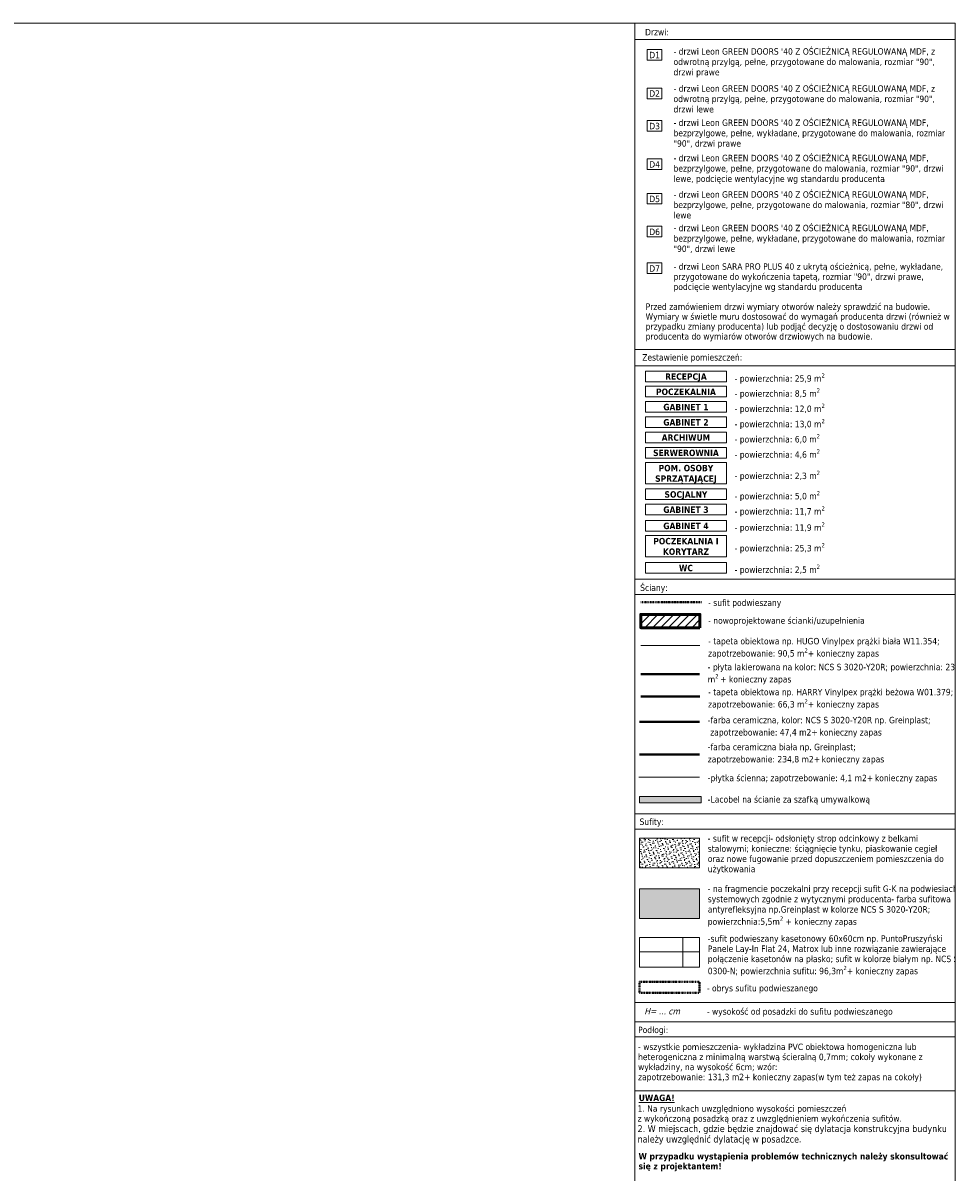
# Model space of a CAD drawing. Extents: x -1922 to 5870, y 70 to 4130.
# Tile 15 of 15: x 3694 to 5870, y 1447 to 4130. Entities that reach past the tile are written whole.
import ezdxf
from ezdxf.xclip import XClip

# ---------------------------------------------------------------- set-up
doc = ezdxf.new("R2010")
doc.units = 0
doc.header["$MEASUREMENT"] = 0
doc.header["$XCLIPFRAME"] = 0
doc.linetypes.add('Kropki i Kreski', pattern=[36, 18, -9, 0, -9])
for name, color, linetype, lineweight in [('!ŚCIANY SUFITY PODŁOGI_Nr_pióra__61', 5, 'Continuous', 40), ('270-A Sufity_Nr_pióra__4', 230, 'Continuous', 25), ('arkusz_Nr_pióra__5', 7, 'Continuous', 15), ('tekst_Nr_pióra__1', 7, 'Continuous', 50), ('tekst_Nr_pióra__2', 11, 'Continuous', 40), ('tekst_Nr_pióra__21', 7, 'Continuous', 13), ('tekst_Nr_pióra__41', 7, 'Continuous', 13), ('tekst_Nr_pióra__61', 5, 'Continuous', 40)]:
    doc.layers.add(name, color=color, linetype=linetype, lineweight=lineweight)
for name, color, linetype, lineweight, true_color in [('270-A Sufity_Nr_pióra__84', 7, 'Continuous', 5, 0xa5a5a5), ('tekst_Nr_pióra__254', 7, 'Continuous', 13, 0xb676ff), ('tekst_Nr_pióra__45', 7, 'Continuous', 40, 0x54be0e), ('tekst_Nr_pióra__62', 7, 'Continuous', 9, 0xff2d2d), ('tekst_Nr_pióra__85', 7, 'Continuous', 40, 0xe1b45e)]:
    doc.layers.add(name, color=color, linetype=linetype, lineweight=lineweight, true_color=true_color)
doc.layers.add('810-G Ogólne', color=7, linetype='Continuous')
doc.layers.add('820-G Rysunki Obrazki', color=7, linetype='Continuous')
doc.styles.add('GENERATED_STYLE_1', font='tahoma.ttf')
doc.styles.add('GENERATED_STYLE_2', font='tahoma.ttf')
doc.styles.add('GENERATED_STYLE_3', font='tahoma.ttf')
doc.linetypes.add('Fala', pattern='A,0,[5,WSPL_R4_Ĺ›ciany sufity podĹ‚ogi11.Shx,S=0.447972,R=0,X=0,Y=0],-56.444445,0', length=56.444445)
doc.linetypes.add('Przerywana zygzakiem', pattern='A,0,[3,WSPL_R4_Ĺ›ciany sufity podĹ‚ogi11.Shx,S=0.793651,R=0,X=0,Y=0],-100,0', length=100)
doc.linetypes.add('Symbol-005', pattern='A,0,[1,WSPL_R4_Ĺ›ciany sufity podĹ‚ogi11.Shx,S=0.238095,R=0,X=0,Y=0],-30,0', length=30)
doc.linetypes.add('Symbol-007', pattern='A,0,[4,WSPL_R4_Ĺ›ciany sufity podĹ‚ogi11.Shx,S=0.108193,R=0,X=0,Y=-3.9736e-17],-10,0', length=10)
doc.linetypes.add('X', pattern='A,0,[6,WSPL_R4_Ĺ›ciany sufity podĹ‚ogi11.Shx,S=0.793651,R=0,X=0,Y=0],-100,0', length=100)
doc.linetypes.add('Zygzak', pattern='A,0,[2,WSPL_R4_Ĺ›ciany sufity podĹ‚ogi11.Shx,S=0.223986,R=0,X=0,Y=-0.000705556],-28.222222,0', length=28.222222)

# ---------------------------------------------------------------- blocks, each defined once
blk = doc.blocks.new('Rysunek_1_1', base_point=(1083, 2811.7))
at = {"layer": '270-A Sufity_Nr_pióra__4', "linetype": 'Continuous', "lineweight": 0, "ltscale": 0.1, "true_color": 0x7f003f}
blk.add_hatch(color=236, dxfattribs=at).paths.add_polyline_path([(5277.2, 2325.6), (5133.8, 2325.6), (5133.8, 2310.3), (5277.2, 2310.3)])
at = {"layer": '270-A Sufity_Nr_pióra__84', "linetype": 'Continuous', "lineweight": 5, "ltscale": 0.1, "true_color": 0xa5a5a5}
h = blk.add_hatch(dxfattribs=at)
h.set_pattern_fill('Piasek_0001', color=253, style=0, pattern_type=2)
h.set_pattern_definition([(45, (1082.99, 2831.689), (-6.363961, 6.363961), [0, -6, 0, -9]), (110, (1102.99, 2831.689), (8.457234, 3.078181), [0, -4.4, 0, -7.6])])
h.paths.add_polyline_path([(5133.8, 2228), (5133.8, 2158.8), (5273.4, 2158.8), (5273.4, 2228)])
at = {"layer": '270-A Sufity_Nr_pióra__84', "linetype": 'Continuous', "lineweight": 0, "ltscale": 0.1, "true_color": 0x525252}
blk.add_hatch(color=251, dxfattribs=at).paths.add_polyline_path([(5133.8, 2109.8), (5133.8, 2040.6), (5273.4, 2040.6), (5273.4, 2109.8)])
at = {"layer": '270-A Sufity_Nr_pióra__84', "linetype": 'Continuous', "lineweight": 5, "ltscale": 0.1, "true_color": 0xa5a5a5}
h = blk.add_hatch(dxfattribs=at)
h.set_pattern_fill('Siatka_60x60_0001', color=253, style=0, pattern_type=2)
h.set_pattern_definition([(0, (5234.75, 1963.28), (0, 120), []), (90, (5234.75, 1963.28), (-120, 0), [])])
h.paths.add_polyline_path([(5133.8, 1996.8), (5133.8, 1927.5), (5273.4, 1927.5), (5273.4, 1996.8)])
at = {"layer": '810-G Ogólne', "linetype": 'Continuous', "lineweight": 0, "ltscale": 0.1, "true_color": 0x000000}
h = blk.add_hatch(dxfattribs=at)
h.set_pattern_fill('Cegła_zwykła_0001', color=18, style=0, pattern_type=2)
h.set_pattern_definition([(45, (1082.99, 2811.689), (-9.192388, 9.192388), [])])
h.paths.add_polyline_path([(5136.5, 2750.4), (5136.5, 2719.3), (5274.7, 2719.3), (5274.7, 2750.4)])
at = {"layer": '!ŚCIANY SUFITY PODŁOGI_Nr_pióra__61', "color": 5, "linetype": 'Kropki i Kreski', "lineweight": 40, "ltscale": 0.1, "flags": 128}
blk.add_lwpolyline([(5133.8, 1893.3), (5273.4, 1893.3), (5273.4, 1867.7), (5133.8, 1867.7)], close=True, dxfattribs=at)
at = {"layer": '270-A Sufity_Nr_pióra__84', "color": 253, "linetype": 'Continuous', "lineweight": 5, "ltscale": 0.1, "true_color": 0xa5a5a5}
for p, q in [((5133.8, 2325.6), (5277.2, 2325.6)), ((5133.8, 2310.3), (5133.8, 2325.6)), ((5277.2, 2310.3), (5133.8, 2310.3)), ((5277.2, 2325.6), (5277.2, 2310.3)), ((5133.8, 2228), (5133.8, 2158.8)), ((5273.4, 2228), (5133.8, 2228)), ((5273.4, 2158.8), (5273.4, 2228)), ((5133.8, 2158.8), (5273.4, 2158.8)), ((5133.8, 2109.8), (5133.8, 2040.6)), ((5273.4, 2109.8), (5133.8, 2109.8)), ((5273.4, 2040.6), (5273.4, 2109.8)), ((5133.8, 2040.6), (5273.4, 2040.6)), ((5133.8, 1996.8), (5133.8, 1927.5)), ((5273.4, 1996.8), (5133.8, 1996.8)), ((5273.4, 1927.5), (5273.4, 1996.8)), ((5133.8, 1927.5), (5273.4, 1927.5))]:
    blk.add_line(p, q, dxfattribs=at)
at = {"layer": 'tekst_Nr_pióra__1', "color": 7, "linetype": 'Continuous', "lineweight": 50, "ltscale": 0.1, "flags": 128}
blk.add_lwpolyline([(5274.7, 2719.3), (5136.5, 2719.3), (5136.5, 2750.4), (5274.7, 2750.4)], close=True, dxfattribs=at)
at = {"layer": 'tekst_Nr_pióra__2', "color": 11, "linetype": 'Fala', "lineweight": 40, "ltscale": 0.1, "flags": 128}
blk.add_lwpolyline([(5273.4, 2610.7), (5136.5, 2610.7)], dxfattribs=at)
at = {"layer": 'tekst_Nr_pióra__2', "color": 11, "linetype": 'Zygzak', "lineweight": 40, "ltscale": 0.1, "flags": 128}
blk.add_lwpolyline([(5133.8, 2499.4), (5273.4, 2499.4)], dxfattribs=at)
at = {"layer": 'tekst_Nr_pióra__21', "color": 7, "linetype": 'Continuous', "lineweight": 13, "ltscale": 0.1}
for p, q in [((5185.9, 4068.4), (5151.7, 4068.4)), ((5151.7, 4068.4), (5151.7, 4043.5)), ((5185.9, 4043.5), (5185.9, 4068.4)), ((5151.7, 4043.5), (5185.9, 4043.5)), ((5185.9, 3978.3), (5151.7, 3978.3)), ((5151.7, 3978.3), (5151.7, 3953.4)), ((5185.9, 3953.4), (5185.9, 3978.3)), ((5151.7, 3953.4), (5185.9, 3953.4)), ((5185.9, 3902.4), (5151.7, 3902.4)), ((5151.7, 3902.4), (5151.7, 3877.5)), ((5185.9, 3877.5), (5185.9, 3902.4)), ((5151.7, 3877.5), (5185.9, 3877.5)), ((5185.9, 3813.2), (5151.7, 3813.2)), ((5151.7, 3813.2), (5151.7, 3788.3)), ((5185.9, 3788.3), (5185.9, 3813.2)), ((5151.7, 3788.3), (5185.9, 3788.3)), ((5185.9, 3732.6), (5151.7, 3732.6)), ((5151.7, 3732.6), (5151.7, 3707.8)), ((5185.9, 3707.8), (5185.9, 3732.6)), ((5151.7, 3707.8), (5185.9, 3707.8)), ((5185.9, 3655.7), (5151.7, 3655.7)), ((5151.7, 3655.7), (5151.7, 3630.8)), ((5185.9, 3630.8), (5185.9, 3655.7)), ((5151.7, 3630.8), (5185.9, 3630.8)), ((5185.9, 3570.3), (5151.7, 3570.3)), ((5151.7, 3570.3), (5151.7, 3545.4)), ((5185.9, 3545.4), (5185.9, 3570.3)), ((5151.7, 3545.4), (5185.9, 3545.4))]:
    blk.add_line(p, q, dxfattribs=at)
at = {"layer": 'tekst_Nr_pióra__254', "color": 191, "linetype": 'Symbol-005', "lineweight": 13, "ltscale": 0.1, "true_color": 0xb676ff, "flags": 128}
blk.add_lwpolyline([(5274.4, 2677.7), (5136.5, 2677.7)], dxfattribs=at)
at = {"layer": 'tekst_Nr_pióra__41', "color": 7, "linetype": 'Continuous', "lineweight": 13, "ltscale": 0.1}
for p, q in [((5336.5, 3318), (5147.2, 3318)), ((5147.2, 3318), (5147.2, 3293.1)), ((5336.5, 3293.1), (5336.5, 3318)), ((5147.2, 3293.1), (5336.5, 3293.1)), ((5336.5, 3282.4), (5147.2, 3282.4)), ((5147.2, 3282.4), (5147.2, 3257.5)), ((5336.5, 3257.5), (5336.5, 3282.4)), ((5147.2, 3257.5), (5336.5, 3257.5)), ((5336.5, 3246.8), (5147.2, 3246.8)), ((5147.2, 3246.8), (5147.2, 3221.9)), ((5336.5, 3221.9), (5336.5, 3246.8)), ((5147.2, 3221.9), (5336.5, 3221.9)), ((5336.5, 3211.2), (5147.2, 3211.2)), ((5147.2, 3211.2), (5147.2, 3186.3)), ((5336.5, 3186.3), (5336.5, 3211.2)), ((5147.2, 3186.3), (5336.5, 3186.3)), ((5336.5, 3175.6), (5147.2, 3175.6)), ((5147.2, 3175.6), (5147.2, 3150.7)), ((5336.5, 3150.7), (5336.5, 3175.6)), ((5147.2, 3150.7), (5336.5, 3150.7)), ((5336.5, 3140), (5147.2, 3140)), ((5147.2, 3140), (5147.2, 3115.1)), ((5336.5, 3115.1), (5336.5, 3140)), ((5147.2, 3115.1), (5336.5, 3115.1)), ((5336.5, 3104.4), (5147.2, 3104.4)), ((5147.2, 3104.4), (5147.2, 3054.7)), ((5336.5, 3054.7), (5336.5, 3104.4)), ((5147.2, 3054.7), (5336.5, 3054.7)), ((5336.5, 3043), (5147.2, 3043)), ((5147.2, 3043), (5147.2, 3018.2)), ((5336.5, 3018.2), (5336.5, 3043)), ((5147.2, 3018.2), (5336.5, 3018.2)), ((5336.5, 3007.4), (5147.2, 3007.4)), ((5147.2, 3007.4), (5147.2, 2982.6)), ((5336.5, 2982.6), (5336.5, 3007.4)), ((5147.2, 2982.6), (5336.5, 2982.6)), ((5336.5, 2969.6), (5147.2, 2969.6)), ((5147.2, 2969.6), (5147.2, 2944.8)), ((5336.5, 2944.8), (5336.5, 2969.6)), ((5147.2, 2944.8), (5336.5, 2944.8)), ((5336.5, 2934), (5147.2, 2934)), ((5147.2, 2934), (5147.2, 2884.3)), ((5336.5, 2884.3), (5336.5, 2934)), ((5147.2, 2884.3), (5336.5, 2884.3)), ((5336.5, 2871.3), (5147.2, 2871.3)), ((5147.2, 2871.3), (5147.2, 2846.5)), ((5336.5, 2846.5), (5336.5, 2871.3)), ((5147.2, 2846.5), (5336.5, 2846.5))]:
    blk.add_line(p, q, dxfattribs=at)
at = {"layer": 'tekst_Nr_pióra__41', "color": 7, "linetype": 'Continuous', "lineweight": 13, "ltscale": 0.1, "flags": 128}
for points in [[(5123.2, 4130), (5870, 4130)], [(5123.2, 4091.7), (5870, 4091.7)], [(5123.2, 3368), (5870, 3368)], [(5123.2, 3329.8), (5870, 3329.8)], [(5123.2, 2832.2), (5869.7, 2832.2)], [(5123.4, 2796.6), (5870, 2796.6)], [(5123.4, 2284.7), (5870, 2284.7)], [(5123.4, 2249.3), (5870, 2249.3)], [(5123.2, 1845.1), (5869, 1845.1)], [(5123.2, 1799.8), (5869, 1799.8)], [(5123.4, 1799.8), (5870, 1799.8)], [(5123.4, 1764.7), (5870, 1764.7)], [(5123.4, 1639.1), (5870, 1639.1)]]:
    blk.add_lwpolyline(points, dxfattribs=at)
at = {"layer": 'tekst_Nr_pióra__45', "color": 72, "linetype": 'Przerywana zygzakiem', "lineweight": 40, "ltscale": 0.1, "true_color": 0x54be0e, "flags": 128}
blk.add_lwpolyline([(5133.8, 2423.3), (5273.4, 2423.3)], dxfattribs=at)
at = {"layer": 'tekst_Nr_pióra__61', "color": 5, "linetype": 'Kropki i Kreski', "lineweight": 40, "ltscale": 0.1, "flags": 128}
blk.add_lwpolyline([(5278.3, 2778.7), (5136.5, 2778.7)], dxfattribs=at)
at = {"layer": 'tekst_Nr_pióra__62', "color": 20, "linetype": 'Symbol-007', "lineweight": 9, "ltscale": 0.1, "true_color": 0xff2d2d, "flags": 128}
blk.add_lwpolyline([(5132, 2370.8), (5273.4, 2370.8)], dxfattribs=at)
at = {"layer": 'tekst_Nr_pióra__85', "color": 43, "linetype": 'X', "lineweight": 40, "ltscale": 0.1, "true_color": 0xe1b45e, "flags": 128}
blk.add_lwpolyline([(5274.4, 2558.9), (5136.5, 2558.9)], dxfattribs=at)
at = {"layer": 'tekst_Nr_pióra__1', "color": 7, "linetype": 'Continuous', "lineweight": 50, "char_height": 15, "width": 649.07, "attachment_point": 1, "style": 'GENERATED_STYLE_1'}
for s, insert, line_spacing_factor in [('\\A1;{\\pql;\\fTahoma|b0|i0|c238|p34;- drzwi Leon GREEN DOORS \'40 Z OŚCIEŻNICĄ REGULOWANĄ MDF, z odwrotną przylgą, pełne, przygotowane do malowania, rozmiar "90", drzwi prawe}', (5212.9, 4071.2), 0.966758), ('\\A1;{\\pql;\\fTahoma|b0|i0|c238|p34;- drzwi Leon GREEN DOORS \'40 Z OŚCIEŻNICĄ REGULOWANĄ MDF, z odwrotną przylgą, pełne, przygotowane do malowania, rozmiar "90", drzwi lewe}', (5212.9, 3984.7), 0.967016), ('\\A1;{\\pql;\\fTahoma|b0|i0|c238|p34;- drzwi Leon GREEN DOORS \'40 Z OŚCIEŻNICĄ REGULOWANĄ MDF, bezprzylgowe, pełne, wykładane, przygotowane do malowania, rozmiar "90", drzwi prawe}', (5212.9, 3904.9), 0.966758), ('\\A1;{\\pql;\\fTahoma|b0|i0|c238|p34;- drzwi Leon GREEN DOORS \'40 Z OŚCIEŻNICĄ REGULOWANĄ MDF, bezprzylgowe, pełne, przygotowane do malowania, rozmiar "90", drzwi lewe, podcięcie wentylacyjne wg standardu producenta}', (5212.9, 3822.5), 0.966911), ('\\A1;{\\pql;\\fTahoma|b0|i0|c238|p34;- drzwi Leon GREEN DOORS \'40 Z OŚCIEŻNICĄ REGULOWANĄ MDF, bezprzylgowe, pełne, przygotowane do malowania, rozmiar "80", drzwi lewe}', (5212.9, 3737.5), 0.966984), ('\\A1;{\\pql;\\fTahoma|b0|i0|c238|p34;- drzwi Leon GREEN DOORS \'40 Z OŚCIEŻNICĄ REGULOWANĄ MDF, bezprzylgowe, pełne, wykładane, przygotowane do malowania, rozmiar "90", drzwi lewe}', (5212.9, 3659.2), 0.966919)]:
    blk.add_mtext(s, dxfattribs=dict(at, insert=insert, line_spacing_factor=line_spacing_factor))
at = {"layer": 'tekst_Nr_pióra__21', "color": 7, "linetype": 'Continuous', "lineweight": 13, "char_height": 15, "attachment_point": 2, "style": 'GENERATED_STYLE_1'}
for s, insert in [('\\A1;{\\pqc;\\fTahoma|b0|i0|c238|p34;D1}', (5168.8, 4062.8)), ('\\A1;{\\pqc;\\fTahoma|b0|i0|c238|p34;D2}', (5168.8, 3973)), ('\\A1;{\\pqc;\\fTahoma|b0|i0|c238|p34;D3}', (5168.8, 3897.1)), ('\\A1;{\\pqc;\\fTahoma|b0|i0|c238|p34;D4}', (5168.8, 3807.6)), ('\\A1;{\\pqc;\\fTahoma|b0|i0|c238|p34;D5}', (5168.8, 3727.1)), ('\\A1;{\\pqc;\\fTahoma|b0|i0|c238|p34;D6}', (5168.8, 3650.3)), ('\\A1;{\\pqc;\\fTahoma|b0|i0|c238|p34;D\\fTahoma|b0|i0|c238|p34;7}', (5168.8, 3564.7))]:
    blk.add_mtext(s, dxfattribs=dict(at, insert=insert))
at = {"layer": 'tekst_Nr_pióra__41', "color": 7, "linetype": 'Continuous', "lineweight": 13, "char_height": 15}
for s, insert, attachment_point, style in [('\\A1;{\\pql;\\fTahoma|b0|i0|c238|p34;Drzwi\\fTahoma|b0|i0|c238|p34;:}', (5146.5, 4116.3), 1, 'GENERATED_STYLE_1'), ('\\A1;{\\pql;\\fTahoma|b0|i0|c238|p34;Zestawienie pomieszczeń:}', (5139.8, 3357.4), 1, 'GENERATED_STYLE_1'), ('\\A1;{\\pqc;\\fTahoma|b1|i0|c238|p34;RECEPCJA}', (5241.9, 3312.7), 2, 'GENERATED_STYLE_2'), ('\\A1;{\\pql;\\fTahoma|b0|i0|c238|p34;- powierzchnia: \\fTahoma|b0|i0|c238|p34;25,9\\fTahoma|b0|i0|c238|p34; m\\fTahoma|b0|i0|c238|p34;\\A1{\\H.66x;\\S2^  ;}}', (5355.6, 3312.6), 1, 'GENERATED_STYLE_1'), ('\\A1;{\\pqc;\\fTahoma|b1|i0|c238|p34;POCZEKALNIA}', (5241.9, 3277.1), 2, 'GENERATED_STYLE_2'), ('\\A1;{\\pql;\\fTahoma|b0|i0|c238|p34;- powierzchnia: \\fTahoma|b0|i0|c238|p34;8,5\\fTahoma|b0|i0|c238|p34; m\\fTahoma|b0|i0|c238|p34;\\A1{\\H.66x;\\S2^  ;}}', (5355.6, 3277.4), 1, 'GENERATED_STYLE_1'), ('\\A1;{\\pqc;\\fTahoma|b1|i0|c238|p34;GABINET 1}', (5241.9, 3241.5), 2, 'GENERATED_STYLE_2'), ('\\A1;{\\pql;\\fTahoma|b0|i0|c238|p34;- powierzchnia: \\fTahoma|b0|i0|c238|p34;12,0\\fTahoma|b0|i0|c238|p34; m\\fTahoma|b0|i0|c238|p34;\\A1{\\H.66x;\\S2^  ;}}', (5355.6, 3241.9), 1, 'GENERATED_STYLE_1'), ('\\A1;{\\pqc;\\fTahoma|b1|i0|c238|p34;GABINET 2}', (5241.9, 3205.9), 2, 'GENERATED_STYLE_2'), ('\\A1;{\\pql;\\fTahoma|b0|i0|c238|p34;- powierzchnia: \\fTahoma|b0|i0|c238|p34;13,0\\fTahoma|b0|i0|c238|p34; m\\fTahoma|b0|i0|c238|p34;\\A1{\\H.66x;\\S2^  ;}}', (5355.6, 3206.3), 1, 'GENERATED_STYLE_1'), ('\\A1;{\\pqc;\\fTahoma|b1|i0|c238|p34;ARCHIWUM}', (5241.9, 3170.3), 2, 'GENERATED_STYLE_2'), ('\\A1;{\\pql;\\fTahoma|b0|i0|c238|p34;- powierzchnia: \\fTahoma|b0|i0|c238|p34;6,0\\fTahoma|b0|i0|c238|p34; m\\fTahoma|b0|i0|c238|p34;\\A1{\\H.66x;\\S2^  ;}}', (5355.6, 3170.7), 1, 'GENERATED_STYLE_1'), ('\\A1;{\\pqc;\\fTahoma|b1|i0|c238|p34;SERWEROWNIA}', (5241.9, 3134.7), 2, 'GENERATED_STYLE_2'), ('\\A1;{\\pql;\\fTahoma|b0|i0|c238|p34;-\\fTahoma|b0|i0|c238|p34; \\fTahoma|b0|i0|c238|p34;powierzchnia: 4,6 m\\fTahoma|b0|i0|c238|p34;\\A1{\\H.66x;\\S2^  ;}}', (5355.6, 3135.1), 1, 'GENERATED_STYLE_1'), ('\\A1;{\\pql;\\fTahoma|b0|i0|c238|p34;- powierzchnia: \\fTahoma|b0|i0|c238|p34;2,3\\fTahoma|b0|i0|c238|p34; m\\fTahoma|b0|i0|c238|p34;\\A1{\\H.66x;\\S2^  ;}}', (5355.6, 3085.4), 1, 'GENERATED_STYLE_1'), ('\\A1;{\\pqc;\\fTahoma|b1|i0|c238|p34;SOCJALNY}', (5241.9, 3037.7), 2, 'GENERATED_STYLE_2'), ('\\A1;{\\pql;\\fTahoma|b0|i0|c238|p34;- powierzchnia: \\fTahoma|b0|i0|c238|p34;5,0\\fTahoma|b0|i0|c238|p34; m\\fTahoma|b0|i0|c238|p34;\\A1{\\H.66x;\\S2^  ;}}', (5355.6, 3038.1), 1, 'GENERATED_STYLE_1'), ('\\A1;{\\pqc;\\fTahoma|b1|i0|c238|p34;GABINET 3}', (5241.9, 3002.1), 2, 'GENERATED_STYLE_2'), ('\\A1;{\\pql;\\fTahoma|b0|i0|c238|p34;- powierzchnia: 1\\fTahoma|b0|i0|c238|p34;1,7\\fTahoma|b0|i0|c238|p34; m\\fTahoma|b0|i0|c238|p34;\\A1{\\H.66x;\\S2^  ;}}', (5355.6, 3002.5), 1, 'GENERATED_STYLE_1'), ('\\A1;{\\pqc;\\fTahoma|b1|i0|c238|p34;GABINET \\fTahoma|b1|i0|c238|p34;4}', (5241.9, 2964.3), 2, 'GENERATED_STYLE_2'), ('\\A1;{\\pql;\\fTahoma|b0|i0|c238|p34;-\\fTahoma|b0|i0|c238|p34; \\fTahoma|b0|i0|c238|p34;powierzchnia: 1\\fTahoma|b0|i0|c238|p34;1,9\\fTahoma|b0|i0|c238|p34; m\\fTahoma|b0|i0|c238|p34;\\A1{\\H.66x;\\S2^  ;}}', (5355.6, 2964.7), 1, 'GENERATED_STYLE_1'), ('\\A1;{\\pql;\\fTahoma|b0|i0|c238|p34;- powierzchnia: 25,\\fTahoma|b0|i0|c238|p34;3\\fTahoma|b0|i0|c238|p34; m\\fTahoma|b0|i0|c238|p34;\\A1{\\H.66x;\\S2^  ;}}', (5355.6, 2916.6), 1, 'GENERATED_STYLE_1'), ('\\A1;{\\pqc;\\fTahoma|b1|i0|c238|p34;WC}', (5241.9, 2866), 2, 'GENERATED_STYLE_2'), ('\\A1;{\\pql;\\fTahoma|b0|i0|c238|p34;- powierzchnia: 2,\\fTahoma|b0|i0|c238|p34;5\\fTahoma|b0|i0|c238|p34; m\\fTahoma|b0|i0|c238|p34;\\A1{\\H.66x;\\S2^  ;}}', (5355.6, 2866.4), 1, 'GENERATED_STYLE_1'), ('\\A1;{\\pql;\\fTahoma|b0|i0|c238|p34;Ś\\fTahoma|b0|i0|c238|p34;ciany\\fTahoma|b0|i0|c238|p34;:}', (5135.1, 2820), 1, 'GENERATED_STYLE_1'), ('\\A1;{\\pql;\\fTahoma|b0|i0|c238|p34;- \\fTahoma|b0|i0|c238|p34;sufit podwieszany}', (5293.7, 2785), 1, 'GENERATED_STYLE_1'), ('\\A1;{\\pql;\\fTahoma|b0|i0|c238|p34;- \\fTahoma|b0|i0|c238|p34;nowoprojektowane ścianki/\\fTahoma|b0|i0|c238|p34;uzupełnienia}', (5293.7, 2743.4), 1, 'GENERATED_STYLE_1'), ('\\A1;{\\pql;\\fTahoma|b0|i0|c238|p34;-płytka ścienna;\\fTahoma|b0|i0|c238|p34; \\fTahoma|b0|i0|c238|p34;zapotrzebowanie: 4,1 m2+\\fTahoma|b0|i0|c238|p34;\\A1{\\H.66x;\\S ^  ;}\\fTahoma|b0|i0|c238|p34;konieczny zapas}', (5292.9, 2380.5), 1, 'GENERATED_STYLE_1'), ('\\A1;{\\pql;\\fTahoma|b0|i0|c238|p34;-Lacobel na ścianie za szafką umywalkową}', (5292.9, 2326.2), 1, 'GENERATED_STYLE_1'), ('\\A1;{\\pql;\\fTahoma|b0|i0|c238|p34;S\\fTahoma|b0|i0|c238|p34;ufity\\fTahoma|b0|i0|c238|p34;:}', (5133.6, 2274.1), 1, 'GENERATED_STYLE_1'), ('\\A1;{\\pql;\\fTahoma|b0|i0|c238|p34;- \\fTahoma|b0|i0|c238|p34;obrys sufitu podwieszanego}', (5290.7, 1885.8), 1, 'GENERATED_STYLE_1'), ('\\A1;{\\pql;\\fTahoma|b0|i1|c238|p34;H\\fTahoma|b0|i1|c238|p34;= ... cm}', (5144.6, 1832), 1, 'GENERATED_STYLE_3'), ('\\A1;{\\pql;\\fTahoma|b0|i0|c238|p34;- wysokość od posadzki do sufitu podwieszanego}', (5290.7, 1831.4), 1, 'GENERATED_STYLE_1'), ('\\A1;{\\pql;\\fTahoma|b0|i0|c238|p34;P\\fTahoma|b0|i0|c238|p34;odłogi\\fTahoma|b0|i0|c238|p34;:}', (5130.2, 1788.5), 1, 'GENERATED_STYLE_1'), ('\\A1;{\\pql;\\fTahoma|b1|i0|c238|p34;\\L\\LUWAGA!}', (5131.7, 1629.9), 1, 'GENERATED_STYLE_2')]:
    blk.add_mtext(s, dxfattribs=dict(at, insert=insert, attachment_point=attachment_point, style=style))
for s, insert, width, attachment_point, line_spacing_factor, style in [('\\A1;{\\pql;\\fTahoma|b0|i0|c238|p34;- drzwi Leon SARA PRO PLUS 40 z ukrytą ościeżnicą, pełne, \\fTahoma|b0|i0|c238|p34;wykładane, \\fTahoma|b0|i0|c238|p34;przygotowane do wykończenia tapetą, rozmiar "90", drzwi prawe, \\fTahoma|b0|i0|c238|p34;podcięcie wentylacyjne wg standardu producenta}', (5212.9, 3569.4), 649.07, 1, 0.944967, 'GENERATED_STYLE_1'), ('\\A1;{\\pql;\\fTahoma|b0|i0|c238|p34;Przed zamówieniem drzwi wymiary otworów należy sprawdzić na budowie. Wymiary w świetle muru dostosować do\\fTahoma|b0|i0|c238|p34; \\fTahoma|b0|i0|c238|p34;wymagań producenta drzwi (również w przypadku zmiany producenta) lub podjąć decyzję o dostosowaniu drzwi od producenta do wymiarów otworów drzwiowych na budowie.}', (5147.8, 3475.8), 727.29, 1, 0.924141, 'GENERATED_STYLE_1'), ('\\A1;{\\pqc;\\fTahoma|b1|i0|c238|p34;POM.\\fTahoma|b1|i0|c238|p34; \\fTahoma|b1|i0|c238|p34;O\\fTahoma|b1|i0|c238|p34;SOBY \\fTahoma|b1|i0|c238|p34;SPRZĄTAJĄCEJ}', (5241.9, 3099.1), 189.288, 2, 0.980718, 'GENERATED_STYLE_2'), ('\\A1;{\\pqc;\\fTahoma|b1|i0|c238|p34;POCZEKALNIA I KORYTARZ}', (5241.9, 2928.7), 189.288, 2, 0.979691, 'GENERATED_STYLE_2'), ('\\A1;{\\pql;\\fTahoma|b0|i0|c238|p34;- płyta lakierowana \\fTahoma|b0|i0|c238|p34;na kolor:\\fTahoma|b0|i0|c238|p34; NCS S 3020-Y20R; powierzchnia: \\fTahoma|b0|i0|c238|p34;23,6\\fTahoma|b0|i0|c238|p34; m\\fTahoma|b0|i0|c238|p34;\\A1{\\H.66x;\\S2 ^  ;}\\fTahoma|b0|i0|c238|p34;+ konieczny zapas}', (5292.9, 2635), 577.214, 1, 0.965856, 'GENERATED_STYLE_1'), ('\\A1;{\\pql;\\fTahoma|b0|i0|c238|p34;- tapeta obiektowa np. HARRY Vinylpex prążki beżowa W01.379; zapotrzebowanie: 66,3 m\\fTahoma|b0|i0|c238|p34;\\A1{\\H.66x;\\S2^  ;}\\fTahoma|b0|i0|c238|p34;+ konieczny zapas}', (5293.7, 2576.6), 574.841, 1, 0.965856, 'GENERATED_STYLE_1'), ('\\A1;{\\pql;\\fTahoma|b0|i0|c238|p34;- sufit w recepcji- odsłonięty strop odcinkowy z belkami stalowymi; konieczne: ściągnięcie tynku, piaskowanie cegieł oraz nowe fugowanie przed dopuszczeniem pomieszczenia do użytkowania}', (5292.9, 2235.2), 576.062, 1, 0.951251, 'GENERATED_STYLE_1'), ('\\A1;{\\pql;\\fTahoma|b0|i0|c238|p34;- \\fTahoma|b0|i0|c238|p34;na fragmencie poczekalni przy recepcji\\fTahoma|b0|i0|c238|p34; sufit G-K \\fTahoma|b0|i0|c238|p34;na podwiesiach systemowych zgodnie z wytycznymi producenta\\fTahoma|b0|i0|c238|p34;- farba sufitowa antyrefleksyjna np.Greinplast w kolorze NCS S 3020-Y20R; powierzchnia:\\fTahoma|b0|i0|c238|p34;5,5\\fTahoma|b0|i0|c238|p34;m\\fTahoma|b0|i0|c238|p34;\\A1{\\H.66x;\\S2^  ;}\\fTahoma|b0|i0|c238|p34; + konieczny zapas}', (5292.9, 2117.9), 576.062, 1, 0.966039, 'GENERATED_STYLE_1'), ('\\A1;{\\pql;\\fTahoma|b0|i0|c238|p34;-sufit podwieszany kasetonowy 60x60cm np. PuntoPruszyński Panele Lay-In Flat 24, Matrox lub inne rozwiązanie zawierające połączenie kasetonów na płasko; sufit w kolorze białym np. NCS S 0300-N; powierzchnia sufitu: 96,3m\\fTahoma|b0|i0|c238|p34;\\A1{\\H.66x;\\S2^  ;}\\fTahoma|b0|i0|c238|p34;+ konieczny zapas}', (5292.9, 2001.6), 576.062, 1, 0.951194, 'GENERATED_STYLE_1'), ('\\A1;{\\pql;\\fTahoma|b0|i0|c238|p34;- wszystkie pomieszczenia- wykładzina PVC obiektowa homogeniczna lub heterogeniczna z minimalną warstwą ścieralną 0,7mm; cokoły wykonane z wykładziny, na wysokość 6cm; wzór:\\P\\pql;\\fTahoma|b0|i0|c238|p34;zapotrzebowanie: 131,3 m2+ konieczny zapas(w tym też zapas na cokoły)}', (5130.2, 1748.9), 748.254, 1, 0.938172, 'GENERATED_STYLE_1'), ('\\A1;{\\pql;\\fTahoma|b0|i0|c238|p34;1. Na rysunkach uwzględniono wysokości pomieszczeń\\P\\pql;\\fTahoma|b0|i0|c238|p34;z wykończoną posadzką oraz z uwzględnieniem wykończenia sufitów. \\P\\pql;\\fTahoma|b0|i0|c238|p34;\\H1.053092x;2. W miejscach, gdzie będzie znajdować się dylatacja konstrukcyjna budynku należy uwzględnić dylatację w posadzce\\fTahoma|b0|i0|c238|p34;\\H0.949585x;.}', (5129, 1604.9), 735.25, 1, 0.930396, 'GENERATED_STYLE_1'), ('\\A1;{\\pql;\\fTahoma|b1|i0|c238|p34;W przypadku wystąpienia problemów technicznych należy skonsultować się z projektantem!}', (5131.2, 1493.6), 739.813, 1, 0.923224, 'GENERATED_STYLE_2')]:
    blk.add_mtext(s, dxfattribs=dict(at, insert=insert, width=width, attachment_point=attachment_point, line_spacing_factor=line_spacing_factor, style=style))
at = {"layer": 'tekst_Nr_pióra__41', "color": 7, "linetype": 'Continuous', "lineweight": 13, "char_height": 15, "attachment_point": 1, "style": 'GENERATED_STYLE_1'}
for s, insert, line_spacing_factor in [('\\A1;{\\pql;\\fTahoma|b0|i0|c238|p34;- tapeta obiektowa np. HUGO Vinylpex prążki biała W11.354;\\P\\pql;\\fTahoma|b0|i0|c238|p34;zapotrzebowanie: 90,5 m\\fTahoma|b0|i0|c238|p34;\\A1{\\H.66x;\\S2^  ;}\\fTahoma|b0|i0|c238|p34;+ konieczny zapas}', (5293.7, 2695.4), 0.965856), ('\\A1;{\\pql;\\fTahoma|b0|i0|c238|p34;-farba ceramiczna, kolor: \\fTahoma|b0|i0|c238|p34;NCS S 3020-Y20R \\fTahoma|b0|i0|c238|p34;np. Greinplast;\\P\\pql;\\fTahoma|b0|i0|c238|p34; zapotrzebowanie: \\fTahoma|b0|i0|c238|p34;47,4 \\fTahoma|b0|i0|c238|p34;m2+\\fTahoma|b0|i0|c238|p34;\\A1{\\H.66x;\\S ^  ;}\\fTahoma|b0|i0|c238|p34;konieczny zapas}', (5292.9, 2511.2), 0.965776), ('\\A1;{\\pql;\\fTahoma|b0|i0|c238|p34;-farba ceramiczna biała np. Greinplast; \\P\\pql;\\fTahoma|b0|i0|c238|p34;zapotrzebowanie: 2\\fTahoma|b0|i0|c238|p34;34\\fTahoma|b0|i0|c238|p34;,8 m2+\\fTahoma|b0|i0|c238|p34;\\A1{\\H.66x;\\S ^  ;}\\fTahoma|b0|i0|c238|p34;konieczny zapas}', (5292.9, 2448.5), 0.965776)]:
    blk.add_mtext(s, dxfattribs=dict(at, insert=insert, line_spacing_factor=line_spacing_factor))

msp = doc.modelspace()

# ---------------------------------------------------------------- linework, layer by layer
at = {"layer": 'arkusz_Nr_pióra__5', "color": 7, "linetype": 'Continuous', "lineweight": 15, "ltscale": 0.1}
for points in [[(70, 4130), (5870, 4130), (5870, 70), (70, 70)], [(5870, 70), (5122.7, 70), (5122.7, 4130), (5870, 4130)]]:
    msp.add_lwpolyline(points, close=True, dxfattribs=at)

# ---------------------------------------------------------------- block references
at = {"layer": '820-G Rysunki Obrazki', "color": 9, "linetype": 'Continuous', "lineweight": 5, "ltscale": 0.1, "true_color": 0xc2c2c2}
ref = msp.add_blockref('Rysunek_1_1', (1083, 2811.7), dxfattribs=at)
XClip(ref).set_block_clipping_path([(5123.1615899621, 1443.5580580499), (5870, 4130)])

doc.saveas('drawing.dxf')
